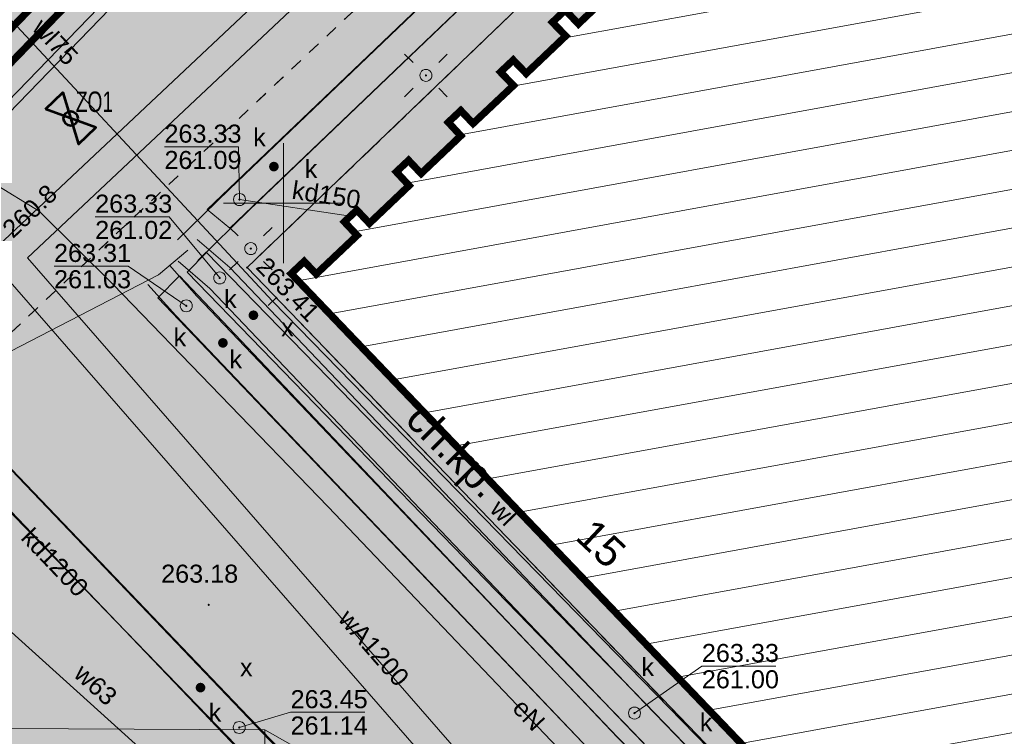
# Model space of a CAD drawing. Header units: metres. Extents: x 7427040 to 7427559, y 5541084 to 5541580.
# Tile 26 of 99: x 7427289 to 7427330, y 5541278 to 5541308. Entities that reach past the tile are written whole.
import ezdxf
from ezdxf.enums import TextEntityAlignment as Align

# ---------------------------------------------------------------- set-up
doc = ezdxf.new("R2010")
doc.units = ezdxf.units.M
doc.header["$MEASUREMENT"] = 0
for name, pattern in [('DASHED2', [0.375, 0.25, -0.125]), ('PRZER1-1', [1, 0.5, -0.5]), ('PRZER2-1', [1.5, 1, -0.5])]:
    doc.linetypes.add(name, pattern=pattern)
doc.layers.get('0').update_dxf_attribs({"color": 4})
doc.layers.get('Defpoints').update_dxf_attribs({"lineweight": 0})
doc.layers.add('_NDRK', color=6, linetype='Continuous', lineweight=0, plot=False)
for name, color, linetype, lineweight in [('_PZT_NAWIERZCHNIE_L', 7, 'Continuous', 13), ('A_budynki istniejące_L', 252, 'Continuous', 70), ('A_ogrodzenie_projektowane', 30, 'DASHED2', 13), ('A_teren podlegający przekształceniu', 1, 'DASHED2', 70), ('A_WYMIAROWANIE', 255, 'Continuous', 0), ('E_gn_typ', 1, 'Continuous', 30), ('GEPADR_O', 7, 'Continuous', 13), ('GESBZO', 7, 'Continuous', 53), ('GESUZY', 96, 'Continuous', 13), ('GSPWPS', 7, 'Continuous', 13), ('GSPWPS_O', 7, 'Continuous', 13), ('GSSKOD', 7, 'Continuous', 13), ('GTGETI_O', 7, 'Continuous', 13), ('GULEPR', 1, 'Continuous', 13), ('GULEPR_O', 1, 'Continuous', 13), ('GULKPR', 36, 'Continuous', 13), ('GULKPR_O', 36, 'Continuous', 13), ('GULWPR', 5, 'Continuous', 13), ('GULWPR_O', 5, 'Continuous', 13), ('GUPELA', 7, 'Continuous', 13), ('GUPIWZ', 7, 'Continuous', 13), ('GUPIWZ_O', 7, 'Continuous', 13), ('GUPKUT', 36, 'Continuous', 13), ('GUPKUT_O', 36, 'Continuous', 13), ('GUPPRZ', 7, 'Continuous', 13), ('GUPPRZ_O', 7, 'Continuous', 13), ('GUPXUT', 7, 'Continuous', 13), ('GUPXUT_O', 7, 'Continuous', 13), ('GUPZCP', 7, 'Continuous', 13), ('GUSEUT', 1, 'Continuous', 13), ('GUSIKP', 7, 'Continuous', 13), ('IS_W_inst_wewn', 150, 'Continuous', 53), ('PZT 1 BOISKO - A_boisko_L', 45, 'Continuous', 13), ('Ramka sekcyjna', 224, 'Continuous', 13)]:
    doc.layers.add(name, color=color, linetype=linetype, lineweight=lineweight)
for name, color, linetype, lineweight, transparency in [('A_budynki istniejące_H', 252, 'Continuous', 0, 0.5), ('A_chodniki_H', 253, 'Continuous', 13, 0.3), ('A_tereny zielone', 73, 'Continuous', 13, 0.7), ('SZRAF_1 BOISKO - !_DROGI_SZRAF_TARTAN', 11, 'Continuous', 0, 0.5)]:
    doc.layers.add(name, color=color, linetype=linetype, lineweight=lineweight, transparency=transparency)
doc.styles.add('Arial', font='arial.ttf')
doc.styles.add('century gothic', font='GOTHIC.TTF')
doc.styles.add('GN_atrybuty', font='simplex.shx', dxfattribs={"width": 0.8})
doc.styles.get("Standard").update_dxf_attribs({"font": 'arial.ttf'})
doc.dimstyles.new('DUO PZT', dxfattribs={"dimtxt": 0.6, "dimasz": 0.4, "dimexe": 0.4, "dimexo": 0.0625, "dimgap": 0, "dimtad": 0, "dimzin": 1, "dimdsep": 46, "dimtxsty": 'century gothic', "dimblk": 'ARCHTICK', "dimcen": 0.09, "dimclrd": 256, "dimclre": 256, "dimclrt": 7, "dimazin": 0, "dimtfac": 1, "dimtmove": 0, "dimatfit": 3, "dimldrblk": 'ARCHTICK', "dimfxl": 0, "dimtolj": 1, "dimtzin": 1, "dimlwd": 13, "dimarcsym": 0})

# ---------------------------------------------------------------- blocks, each defined once
blk = doc.blocks.new('SZRAF_1 BOISKO')
at = {"layer": 'SZRAF_1 BOISKO - !_DROGI_SZRAF_TARTAN', "color": 11, "extrusion": (0, 0, -1)}
blk.add_solid([(-7427200.751, 5541374.594), (-7427248.054, 5541423.446), (-7427279.789, 5541298.079), (-7427327.086, 5541346.936)], dxfattribs=at)
blk = doc.blocks.new('D_GUPIWZ1_1')
at = {"color": 0, "lineweight": -2, "flags": 128}
blk.add_lwpolyline([(0, 0.25), (0.064705, 0.241481), (0.125, 0.216506), (0.176777, 0.176777), (0.216506, 0.125), (0.241481, 0.064705), (0.25, 0), (0.241481, -0.064705), (0.216506, -0.125), (0.176777, -0.176777), (0.125, -0.216506), (0.064705, -0.241481), (0, -0.25), (-0.064705, -0.241481), (-0.125, -0.216506), (-0.176777, -0.176777), (-0.216506, -0.125), (-0.241481, -0.064705), (-0.25, 0), (-0.241481, 0.064705), (-0.216506, 0.125), (-0.176777, 0.176777), (-0.125, 0.216506), (-0.064705, 0.241481), (0, 0.25)], close=True, dxfattribs=at)
blk = doc.blocks.new('D_GUPKUT1')
at = {"lineweight": -2, "extrusion": (0, 0, -1)}
blk.add_hatch(color=0, dxfattribs=at).paths.add_polyline_path([(0, -0.2), (-0.051764, -0.193185), (-0.1, -0.173205), (-0.141421, -0.141421), (-0.173205, -0.1), (-0.193185, -0.051764), (-0.2, 0), (-0.193185, 0.051764), (-0.173205, 0.1), (-0.141421, 0.141421), (-0.1, 0.173205), (-0.051764, 0.193185), (0, 0.2), (0.051764, 0.193185), (0.1, 0.173205), (0.141421, 0.141421), (0.173205, 0.1), (0.193185, 0.051764), (0.2, 0), (0.193185, -0.051764), (0.173205, -0.1), (0.141421, -0.141421), (0.1, -0.173205), (0.051764, -0.193185)])
blk = doc.blocks.new('D_GUPPRZ1')
at = {"lineweight": -2, "extrusion": (0, 0, -1)}
blk.add_hatch(color=0, dxfattribs=at).paths.add_polyline_path([(0, -0.045), (-0.011647, -0.043467), (-0.0225, -0.038971), (-0.03182, -0.03182), (-0.038971, -0.0225), (-0.043467, -0.011647), (-0.045, 0), (-0.043467, 0.011647), (-0.038971, 0.0225), (-0.03182, 0.03182), (-0.0225, 0.038971), (-0.011647, 0.043467), (0, 0.045), (0.011647, 0.043467), (0.0225, 0.038971), (0.03182, 0.03182), (0.038971, 0.0225), (0.043467, 0.011647), (0.045, 0), (0.043467, -0.011647), (0.038971, -0.0225), (0.03182, -0.03182), (0.0225, -0.038971), (0.011647, -0.043467)])
blk = doc.blocks.new('D_GSPWPS1')
at = {"lineweight": -2, "extrusion": (0, 0, -1)}
blk.add_hatch(color=0, dxfattribs=at).paths.add_polyline_path([(0, -0.045), (-0.011647, -0.043467), (-0.0225, -0.038971), (-0.03182, -0.03182), (-0.038971, -0.0225), (-0.043467, -0.011647), (-0.045, 0), (-0.043467, 0.011647), (-0.038971, 0.0225), (-0.03182, 0.03182), (-0.0225, 0.038971), (-0.011647, 0.043467), (0, 0.045), (0.011647, 0.043467), (0.0225, 0.038971), (0.03182, 0.03182), (0.038971, 0.0225), (0.043467, 0.011647), (0.045, 0), (0.043467, -0.011647), (0.038971, -0.0225), (0.03182, -0.03182), (0.0225, -0.038971), (0.011647, -0.043467)])
blk = doc.blocks.new('D_GUPXUT1')
at = {"lineweight": -2, "extrusion": (0, 0, -1)}
blk.add_hatch(color=0, dxfattribs=at).paths.add_polyline_path([(0, -0.2), (-0.051764, -0.193185), (-0.1, -0.173205), (-0.141421, -0.141421), (-0.173205, -0.1), (-0.193185, -0.051764), (-0.2, 0), (-0.193185, 0.051764), (-0.173205, 0.1), (-0.141421, 0.141421), (-0.1, 0.173205), (-0.051764, 0.193185), (0, 0.2), (0.051764, 0.193185), (0.1, 0.173205), (0.141421, 0.141421), (0.173205, 0.1), (0.193185, 0.051764), (0.2, 0), (0.193185, -0.051764), (0.173205, -0.1), (0.141421, -0.141421), (0.1, -0.173205), (0.051764, -0.193185)])
blk = doc.blocks.new('D_GUPZCP1')
at = {"color": 0, "lineweight": -2, "flags": 128}
blk.add_lwpolyline([(0, 0.25), (0, -0.25)], dxfattribs=at)
blk = doc.blocks.new('D_GUPELA2')
at = {"lineweight": -2}
blk.add_hatch(color=0, dxfattribs=at).paths.add_polyline_path([(0.002013, -0.044955), (-0.00982, -0.043916), (-0.020466, -0.040077), (-0.029541, -0.033946), (-0.036867, -0.025804), (-0.04187, -0.01649), (-0.04461, -0.005909), (-0.044532, 0.006476), (-0.041285, 0.017903), (-0.034764, 0.028574), (-0.024479, 0.03776), (-0.013449, 0.042943), (-0.001087, 0.044987), (0.011881, 0.043403), (0.021281, 0.03965), (0.030065, 0.033482), (0.038133, 0.023893), (0.043117, 0.012881), (0.044986, 0.001113), (0.044323, -0.007777), (0.040557, -0.019497), (0.033417, -0.030138), (0.024849, -0.037517), (0.013788, -0.042836)])
at = {"color": 0, "lineweight": -2, "flags": 128}
for points in [[(-0.883883, 0.883883), (-0.53033, 0.53033)], [(0.883883, 0.883883), (0.53033, 0.53033)], [(-0.883883, -0.883883), (-0.53033, -0.53033)], [(0.883883, -0.883883), (0.53033, -0.53033)]]:
    blk.add_lwpolyline(points, dxfattribs=at)
blk = doc.blocks.new('D_GUPELA1')
at = {"color": 0, "lineweight": -2, "flags": 128}
blk.add_lwpolyline([(0, 0.25), (0.064705, 0.241481), (0.125, 0.216506), (0.176777, 0.176777), (0.216506, 0.125), (0.241481, 0.064705), (0.25, 0), (0.241481, -0.064705), (0.216506, -0.125), (0.176777, -0.176777), (0.125, -0.216506), (0.064705, -0.241481), (0, -0.25), (-0.064705, -0.241481), (-0.125, -0.216506), (-0.176777, -0.176777), (-0.216506, -0.125), (-0.241481, -0.064705), (-0.25, 0), (-0.241481, 0.064705), (-0.216506, 0.125), (-0.176777, 0.176777), (-0.125, 0.216506), (-0.064705, 0.241481), (0, 0.25)], close=True, dxfattribs=at)
blk = doc.blocks.new('*U59')
at = {"layer": 'GESBZO', "color": 252, "linetype": 'Continuous', "lineweight": 30, "flags": 128}
blk.add_lwpolyline([(51.17, -87.633), (25.62, -60.943), (26.16, -60.433), (26.66, -60.963), (28.36, -59.353), (27.83, -58.793), (28.35, -58.303), (28.87, -58.853), (30.52, -57.283), (29.99, -56.713), (30.5, -56.233), (31.02, -56.783), (32.67, -55.213), (32.15, -54.653), (32.67, -54.163), (33.18, -54.703), (34.86, -53.123), (34.32, -52.563), (34.85, -52.063), (35.39, -52.623), (37.03, -51.063), (36.48, -50.493), (37.01, -49.983), (37.56, -50.563), (39.19, -49.013)], dxfattribs=at)
blk = doc.blocks.new('SIT-G1 BOISKO')
at = {"layer": 'GESUZY', "color": 96, "linetype": 'PRZER1-1', "lineweight": 13}
for points in [[(7427172.66, 5541368.39), (7427206.1, 5541403.07), (7427222.77, 5541419.91), (7427244.15, 5541442.18), (7427252.46, 5541450.31), (7427254.41, 5541453.57), (7427259.22, 5541448.94), (7427268.91, 5541439.64), (7427284.23, 5541424.73), (7427296.48, 5541413.08), (7427315.34, 5541394.75), (7427334.14, 5541376.5), (7427348.33, 5541362.8), (7427354.64, 5541356.58), (7427273.39, 5541280.26), (7427247.55, 5541303.23), (7427241.97, 5541307.49), (7427230.33, 5541315.24), (7427210.43, 5541329.61), (7427196.99, 5541343.41), (7427172.66, 5541368.39)], [(7427324.78, 5541228.21), (7427320.15, 5541236.27), (7427305.53, 5541250.41), (7427281.57, 5541272.99), (7427273.39, 5541280.26), (7427354.64, 5541356.58), (7427358.58, 5541352.7), (7427361.29, 5541350.08), (7427363.62, 5541347.81), (7427366.52, 5541345.04), (7427374.21, 5541337.71), (7427378.19, 5541333.92), (7427396.7, 5541315.71), (7427402.05, 5541310.46), (7427383.24, 5541290.03), (7427367.48, 5541272.62), (7427365.33, 5541270.24), (7427360.53, 5541265.49), (7427345.01, 5541249.37), (7427332.02, 5541235.75), (7427327.9, 5541231.44), (7427324.78, 5541228.21)]]:
    blk.add_lwpolyline(points, close=True, dxfattribs=at)
at = {"layer": 'GSSKOD', "color": 252, "linetype": 'PRZER2-1', "lineweight": 13}
for points in [[(7427342.95, 5541340.01), (7427298.49, 5541297.32), (7427325.08, 5541269.7), (7427323.12, 5541267.86), (7427330.09, 5541260.41), (7427328.58, 5541258.61), (7427330.31, 5541256.89), (7427333.96, 5541260.42), (7427335.79, 5541258.5), (7427346.09, 5541268.4), (7427360.7, 5541282.27), (7427380.5, 5541301.13)], [(7427325.87, 5541270.38), (7427300.32, 5541297.07), (7427300.86, 5541297.58), (7427301.36, 5541297.05), (7427303.06, 5541298.66), (7427302.53, 5541299.22), (7427303.05, 5541299.71), (7427303.57, 5541299.16), (7427305.22, 5541300.73), (7427304.69, 5541301.3), (7427305.2, 5541301.78), (7427305.72, 5541301.23), (7427307.37, 5541302.8), (7427306.85, 5541303.36), (7427307.37, 5541303.85), (7427307.88, 5541303.31), (7427309.56, 5541304.89), (7427309.02, 5541305.45), (7427309.55, 5541305.95), (7427310.09, 5541305.39), (7427311.73, 5541306.95), (7427311.18, 5541307.52), (7427311.71, 5541308.03), (7427312.26, 5541307.45), (7427313.89, 5541309)]]:
    blk.add_lwpolyline(points, dxfattribs=at)
at = {"layer": 'GULEPR', "color": 1, "linetype": 'Continuous', "lineweight": 13, "flags": 128}
for points in [[(7427336.43, 5541252.42), (7427335, 5541251.4), (7427334.78, 5541251.47), (7427326.13, 5541260.62), (7427321.76, 5541266.32), (7427318.43, 5541269.98), (7427301.85, 5541287.37), (7427292.91, 5541296.63), (7427289.84, 5541299.66), (7427287.93, 5541300.83), (7427285.96, 5541300.97), (7427277.68, 5541297.5), (7427277.18, 5541297.62), (7427274.8, 5541299.9), (7427274, 5541300.05), (7427273.38, 5541299.75)], [(7427336.43, 5541252.42), (7427333.84, 5541249.86), (7427324.95, 5541260.24), (7427320.46, 5541265.43), (7427319.36, 5541266.71), (7427299.22, 5541278.1)]]:
    blk.add_lwpolyline(points, dxfattribs=at)
at = {"layer": 'GULKPR', "color": 36, "linetype": 'Continuous', "lineweight": 13, "flags": 128}
for points in [[(7427295.6, 5541298.468), (7427297.752, 5541300.581), (7427318.435, 5541320.373), (7427339.347, 5541340.455), (7427340.74, 5541341.646)], [(7427296.44, 5541297.612), (7427298.588, 5541299.719), (7427319.265, 5541319.507), (7427340.153, 5541339.565), (7427341.52, 5541340.734)], [(7427298.17, 5541300.15), (7427302.79, 5541299.46)], [(7427334.506, 5541259.309), (7427334.14, 5541259.617), (7427332.202, 5541261.456), (7427315.023, 5541279.216), (7427297.764, 5541297.325), (7427296.412, 5541298.494)], [(7427284.95, 5541291.93), (7427294.81, 5541297.02), (7427296.02, 5541298.04)], [(7427295.258, 5541297.419), (7427296.401, 5541296.137), (7427313.882, 5541277.797), (7427331.573, 5541259.725), (7427333.586, 5541257.37)], [(7427333.734, 5541258.391), (7427333.34, 5541258.723), (7427331.358, 5541260.604), (7427314.157, 5541278.384), (7427296.936, 5541296.455), (7427295.628, 5541297.586)], [(7427294.362, 5541296.621), (7427295.519, 5541295.323), (7427313.018, 5541276.963), (7427330.687, 5541258.915), (7427332.674, 5541256.59)], [(7427311.374, 5541265.165), (7427285.384, 5541292.345)], [(7427310.506, 5541264.335), (7427284.516, 5541291.515)]]:
    blk.add_lwpolyline(points, dxfattribs=at)
at = {"layer": 'GULWPR', "color": 5, "linetype": 'Continuous', "lineweight": 13, "flags": 128}
for points in [[(7427355.541, 5541205.724), (7427350.27, 5541214.134), (7427342.771, 5541226.342), (7427324.674, 5541254.927), (7427317.263, 5541263.871), (7427287.688, 5541297.811), (7427306.199, 5541315.228), (7427323.568, 5541331.476), (7427342.714, 5541349.773), (7427348.614, 5541356.015), (7427365.267, 5541367.862), (7427380.522, 5541378.251)], [(7427356.388, 5541206.632), (7427351.29, 5541214.766), (7427343.789, 5541226.978), (7427325.646, 5541255.633), (7427318.177, 5541264.649), (7427289.352, 5541297.729), (7427307.021, 5541314.352), (7427324.392, 5541330.604), (7427343.566, 5541348.927), (7427349.406, 5541355.105), (7427365.953, 5541366.878), (7427381.45, 5541377.432)], [(7427299.54, 5541295.92), (7427285.8, 5541310.71)], [(7427260.4, 5541290.45), (7427261.17, 5541291.14), (7427267.63, 5541297.02), (7427269.62, 5541299.61), (7427282.97, 5541287.32), (7427299.83, 5541272.1), (7427313.58, 5541259.63), (7427342.31, 5541262.06), (7427360.24, 5541280.37), (7427372.08, 5541292.29)], [(7427334.12, 5541258.85), (7427334.49, 5541258.54), (7427335.25, 5541259.31), (7427299.54, 5541295.92)]]:
    blk.add_lwpolyline(points, dxfattribs=at)
at = {"layer": 'GUPPRZ_O', "color": 36, "linetype": 'Continuous', "lineweight": 13, "flags": 128}
for points in [[(7427298.17, 5541300.15), (7427298.13, 5541302.342), (7427295.05, 5541302.342)], [(7427297.35, 5541296.89), (7427295.25, 5541299.432), (7427292.17, 5541299.432)], [(7427295.96, 5541295.73), (7427293.54, 5541297.382), (7427290.46, 5541297.382)], [(7427314.59, 5541278.8), (7427317.39, 5541280.752), (7427320.47, 5541280.752)], [(7427298.16, 5541278.2), (7427300.295, 5541278.832), (7427303.375, 5541278.832)]]:
    blk.add_lwpolyline(points, dxfattribs=at)
at = {"layer": 'GUSEUT', "color": 1, "linetype": 'Continuous', "lineweight": 13, "flags": 128}
blk.add_lwpolyline([(7427299.22, 5541278.1), (7427299.25, 5541275.61), (7427285.61, 5541275.68), (7427285.62, 5541278.17), (7427299.22, 5541278.1)], close=True, dxfattribs=at)
at = {"layer": 'GUSIKP', "color": 36, "linetype": 'Continuous', "lineweight": 13, "flags": 128}
for points in [[(7427296.82, 5541299.74), (7427318.43, 5541320.37), (7427340.07, 5541341.28), (7427340.96, 5541340.27), (7427319.26, 5541319.51), (7427297.77, 5541298.96), (7427296.82, 5541299.74)], [(7427295.99, 5541297.13), (7427296.8, 5541297.95), (7427315.02, 5541279.22), (7427332.2, 5541261.46), (7427333.54, 5541260.06), (7427332.62, 5541259.16), (7427314.16, 5541278.39), (7427295.99, 5541297.13)], [(7427294.78, 5541296.06), (7427313.02, 5541276.96), (7427331.66, 5541257.78), (7427332.11, 5541258.22), (7427332.57, 5541258.68), (7427313.89, 5541277.79), (7427295.68, 5541296.98), (7427294.78, 5541296.06)], [(7427311.35, 5541263.46), (7427312.38, 5541264.43), (7427298.55, 5541278.64), (7427284.68, 5541293.13), (7427283.76, 5541292.18), (7427297.68, 5541277.81), (7427311.35, 5541263.46)]]:
    blk.add_lwpolyline(points, close=True, dxfattribs=at)
at = {"layer": 'Ramka sekcyjna', "color": 252, "linetype": 'Continuous', "lineweight": 13, "flags": 128}
for points in [[(7427300, 5541297.5), (7427300, 5541302.5)], [(7427302.5, 5541300), (7427297.5, 5541300)]]:
    blk.add_lwpolyline(points, dxfattribs=at)
at = {"layer": 'GESBZO', "color": 252, "linetype": 'Continuous', "lineweight": 30}
blk.add_blockref('*U59', (7427274.7, 5541358.013), dxfattribs=at)
at = {"layer": 'GSPWPS', "color": 7, "linetype": 'Continuous', "lineweight": 13}
for p in [(7427298.49, 5541297.32), (7427296.89, 5541283.3)]:
    blk.add_blockref('D_GSPWPS1', p, dxfattribs=at)
at = {"layer": 'GUPELA', "color": 7, "linetype": 'Continuous', "lineweight": 13}
for name, p in [('D_GUPELA2', (7427305.92, 5541305.31)), ('D_GUPELA1', (7427305.92, 5541305.31)), ('D_GUPELA2', (7427298.64, 5541298.11)), ('D_GUPELA1', (7427298.64, 5541298.11))]:
    blk.add_blockref(name, p, dxfattribs=at)
at = {"layer": 'GUPIWZ', "color": 7, "linetype": 'Continuous', "lineweight": 13}
for p in [(7427298.17, 5541300.15), (7427297.35, 5541296.89), (7427295.96, 5541295.73), (7427314.59, 5541278.8), (7427298.16, 5541278.2)]:
    blk.add_blockref('D_GUPIWZ1_1', p, dxfattribs=at)
at = {"layer": 'GUPKUT', "color": 36, "linetype": 'Continuous', "lineweight": 13}
for p in [(7427299.6, 5541301.52), (7427297.48, 5541294.19)]:
    blk.add_blockref('D_GUPKUT1', p, dxfattribs=at)
at = {"layer": 'GUPPRZ', "color": 36, "linetype": 'Continuous', "lineweight": 13}
for p in [(7427298.17, 5541300.15), (7427297.35, 5541296.89), (7427295.96, 5541295.73), (7427314.59, 5541278.8), (7427298.16, 5541278.2)]:
    blk.add_blockref('D_GUPPRZ1', p, dxfattribs=at)
at = {"layer": 'GUPXUT', "color": 7, "linetype": 'Continuous', "lineweight": 13}
for p in [(7427298.75, 5541295.34), (7427296.55, 5541279.86)]:
    blk.add_blockref('D_GUPXUT1', p, dxfattribs=at)
at = {"layer": 'GUPZCP', "color": 7, "linetype": 'Continuous', "lineweight": 13, "rotation": 314.286800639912}
blk.add_blockref('D_GUPZCP1', (7427299.54, 5541295.92), dxfattribs=at)
at = {"layer": 'GEPADR_O', "color": 252, "linetype": 'Continuous', "lineweight": 13, "style": 'Arial'}
blk.add_text('15', height=1.25, rotation=316.7355, dxfattribs=at).set_placement((7427312.78, 5541285.4), align=Align.CENTER)
at = {"layer": 'GSPWPS_O', "color": 252, "linetype": 'Continuous', "lineweight": 13, "style": 'Arial'}
blk.add_text('263.41', height=0.75, rotation=313.9115, dxfattribs=at).set_placement((7427298.807, 5541297.31))
blk.add_text('263.18', height=0.75, dxfattribs=at).set_placement((7427294.913, 5541284.221))
at = {"layer": 'GTGETI_O', "color": 252, "linetype": 'Continuous', "lineweight": 13, "style": 'Arial'}
blk.add_text('ch.kp.', height=1.2501, rotation=314.9998, dxfattribs=at).set_placement((7427305, 5541290.93))
at = {"layer": 'GULEPR_O', "color": 1, "linetype": 'Continuous', "lineweight": 13, "style": 'Arial'}
blk.add_text('eN', height=0.75, rotation=313.6341, dxfattribs=at).set_placement((7427309.928, 5541278.472), align=Align.CENTER)
at = {"layer": 'GULKPR_O', "color": 36, "linetype": 'Continuous', "lineweight": 13, "style": 'Arial'}
for s, rotation, p in [('kd150', 351.5054, (7427300.314, 5541300.189)), ('kd1200', 313.7177, (7427289.04, 5541286.05))]:
    blk.add_text(s, height=0.75, rotation=rotation, dxfattribs=at).set_placement(p)
at = {"layer": 'GULWPR_O', "color": 5, "linetype": 'Continuous', "lineweight": 13, "style": 'Arial'}
for s, rotation, p in [('wl75', 312.8921, (7427289.51, 5541307.24)), ('wl', 314.2868, (7427308.53, 5541287.22)), ('wA1200', 311.1119, (7427302.23, 5541282.69)), ('w63', 317.7063, (7427291.23, 5541280.35))]:
    blk.add_text(s, height=0.75, rotation=rotation, dxfattribs=at).set_placement(p)
at = {"layer": 'GUPIWZ_O', "color": 252, "linetype": 'Continuous', "lineweight": 13, "style": 'Arial'}
for p in [(7427298.74, 5541302.36), (7427297.53, 5541295.64), (7427295.43, 5541294.05), (7427314.88, 5541280.34)]:
    blk.add_text('k', height=0.75, dxfattribs=at).set_placement(p)
blk.add_text('k', height=0.75, dxfattribs=at).set_placement((7427297.41, 5541278.45), align=Align.RIGHT)
at = {"layer": 'GUPKUT_O', "color": 36, "linetype": 'Continuous', "lineweight": 13, "style": 'Arial'}
for p in [(7427300.88, 5541301.05), (7427297.753, 5541293.138), (7427317.31, 5541278.04)]:
    blk.add_text('k', height=0.75, dxfattribs=at).set_placement(p)
at = {"layer": 'GUPPRZ_O', "color": 36, "linetype": 'Continuous', "lineweight": 13, "style": 'Arial'}
for s, p in [('263.33', (7427295.05, 5541302.515)), ('261.09', (7427295.05, 5541301.42)), ('263.33', (7427292.17, 5541299.605)), ('261.02', (7427292.17, 5541298.51)), ('263.31', (7427290.46, 5541297.555)), ('261.03', (7427290.46, 5541296.46)), ('263.33', (7427317.39, 5541280.925)), ('261.00', (7427317.39, 5541279.83)), ('263.45', (7427300.295, 5541279.004)), ('261.14', (7427300.295, 5541277.909))]:
    blk.add_text(s, height=0.75, dxfattribs=at).set_placement(p)
at = {"layer": 'GUPPRZ_O', "color": 5, "linetype": 'Continuous', "lineweight": 13, "style": 'Arial'}
blk.add_text('260.8', height=0.75, rotation=43.3196, dxfattribs=at).set_placement((7427288.75, 5541298.5))
at = {"layer": 'GUPXUT_O', "color": 252, "linetype": 'Continuous', "lineweight": 13, "style": 'Arial'}
for p in [(7427300.425, 5541294.463), (7427298.715, 5541280.326)]:
    blk.add_text('x', height=0.75, dxfattribs=at).set_placement(p, align=Align.RIGHT)
blk = doc.blocks.new('_ArchTick')
at = {"color": 0, "linetype": 'ByBlock', "flags": 128}
blk.add_lwpolyline([(-0.5, -0.5), (0.5, 0.5)], dxfattribs=at)
blk = doc.blocks.new('*D88')
at = {"layer": 'A_WYMIAROWANIE'}
for p, q in [((7427332.648, 5541349.84), (7427333.223, 5541349.284)), ((7427278.906, 5541294.327), (7427279.481, 5541293.77))]:
    blk.add_line(p, q, dxfattribs=at)
at = {"layer": 'A_WYMIAROWANIE', "lineweight": 13}
blk.add_line((7427332.936, 5541349.562), (7427279.194, 5541294.049), dxfattribs=at)
at = {"layer": 'Defpoints'}
for p in [(7427331.935, 5541350.531), (7427305.72, 5541322.139), (7427278.193, 5541295.018), (7427279.194, 5541294.049)]:
    blk.add_point(p, dxfattribs=at)
at = {"layer": 'A_WYMIAROWANIE', "lineweight": 13, "xscale": 0.4, "yscale": 0.4, "zscale": 0.4}
for p, rotation in [((7427332.936, 5541349.562), 45.92872998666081), ((7427279.194, 5541294.049), 225.9287299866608)]:
    blk.add_blockref('_ArchTick', p, dxfattribs=dict(at, rotation=rotation))
at = {"layer": 'A_WYMIAROWANIE', "color": 7, "linetype": 'Continuous', "style": 'century gothic'}
blk.add_text('77.27', height=0.6, rotation=45.9287, dxfattribs=at).set_placement((7427304.992, 5541321.409), align=Align.MIDDLE_LEFT)
blk = doc.blocks.new('zbiornik 2024.12.09 v2')
at = {"layer": 'IS_W_inst_wewn', "flags": 128}
blk.add_lwpolyline([(60.868, -5.222), (60.912, -4.223), (62.866, -5.311), (62.91, -4.312), (60.868, -5.222)], close=True, dxfattribs=at)
at = {"layer": 'IS_W_inst_wewn'}
blk.add_circle((61.896, -4.771), 0.3, dxfattribs=at)
at = {"layer": 'IS_W_inst_wewn', "insert": (61.871, -4.434), "char_height": 0.8484, "attachment_point": 7, "rotation": 44.0709, "line_spacing_factor": 0.6}
blk.add_mtext('\\Ftxt;\\H1x;\\W0.7;ZO1', dxfattribs=at)
blk = doc.blocks.new('PZT 1 BOISKO')
at = {"layer": 'A_budynki istniejące_H'}
h = blk.add_hatch(dxfattribs=at)
h.set_pattern_fill('ANSI31', color=256, pattern_type=2)
h.set_pattern_definition([(10.3329, (7427118.8115, 5541381.4284), (-0.284745, 1.561754), [])])
h.paths.add_polyline_path([(7427348.02, 5541342.7), (7427348.55, 5541342.14), (7427346.91, 5541340.59), (7427346.38, 5541341.14), (7427345.85, 5541340.64), (7427346.38, 5541340.08), (7427344.73, 5541338.52), (7427344.21, 5541339.06), (7427343.69, 5541338.56), (7427344.22, 5541338), (7427342.56, 5541336.43), (7427342.05, 5541336.97), (7427341.54, 5541336.49), (7427342.06, 5541335.94), (7427340.39, 5541334.36), (7427339.88, 5541334.9), (7427339.36, 5541334.4), (7427339.88, 5541333.85), (7427338.25, 5541332.29), (7427337.73, 5541332.84), (7427337.2, 5541332.35), (7427337.73, 5541331.79), (7427336.07, 5541330.21), (7427335.55, 5541330.76), (7427335.02, 5541330.26), (7427335.55, 5541329.71), (7427333.92, 5541328.17), (7427333.4, 5541328.71), (7427332.86, 5541328.2), (7427333.39, 5541327.65), (7427331.75, 5541326.1), (7427331.23, 5541326.64), (7427330.7, 5541326.14), (7427331.23, 5541325.59), (7427329.59, 5541324.03), (7427329.06, 5541324.58), (7427328.54, 5541324.08), (7427329.07, 5541323.51), (7427327.43, 5541321.95), (7427326.9, 5541322.51), (7427326.37, 5541322), (7427326.9, 5541321.44), (7427325.25, 5541319.87), (7427324.73, 5541320.42), (7427324.21, 5541319.92), (7427324.73, 5541319.37), (7427323.08, 5541317.81), (7427322.56, 5541318.36), (7427322.02, 5541317.85), (7427322.56, 5541317.29), (7427320.92, 5541315.74), (7427320.4, 5541316.29), (7427319.88, 5541315.8), (7427320.41, 5541315.24), (7427318.75, 5541313.66), (7427318.22, 5541314.22), (7427317.7, 5541313.72), (7427318.22, 5541313.16), (7427316.58, 5541311.6), (7427316.06, 5541312.15), (7427315.53, 5541311.64), (7427316.06, 5541311.08), (7427314.41, 5541309.51), (7427313.89, 5541310.06), (7427313.36, 5541309.56), (7427313.89, 5541309), (7427312.26, 5541307.45), (7427311.71, 5541308.03), (7427311.18, 5541307.52), (7427311.73, 5541306.95), (7427310.09, 5541305.39), (7427309.55, 5541305.95), (7427309.02, 5541305.45), (7427309.56, 5541304.89), (7427307.88, 5541303.31), (7427307.37, 5541303.85), (7427306.85, 5541303.36), (7427307.37, 5541302.8), (7427305.72, 5541301.23), (7427305.2, 5541301.78), (7427304.69, 5541301.3), (7427305.22, 5541300.73), (7427303.57, 5541299.16), (7427303.049, 5541299.711), (7427302.531, 5541299.221), (7427303.061, 5541298.659), (7427301.361, 5541297.051), (7427300.86, 5541297.58), (7427300.32, 5541297.07), (7427325.87, 5541270.38), (7427326.42, 5541270.89), (7427325.88, 5541271.45), (7427327.53, 5541273.01), (7427328.05, 5541272.46), (7427328.58, 5541272.97), (7427328.06, 5541273.52), (7427329.71, 5541275.09), (7427330.229, 5541274.539), (7427330.76, 5541275.04), (7427330.23, 5541275.6), (7427331.87, 5541277.15), (7427339.16, 5541269.65), (7427337.19, 5541267.77), (7427337.53, 5541267.44), (7427376.93, 5541304.94), (7427371.954, 5541310.144), (7427369.27, 5541312.95), (7427370.92, 5541314.51), (7427371.41, 5541313.98), (7427371.94, 5541314.48), (7427371.44, 5541315.01), (7427373.09, 5541316.57), (7427373.58, 5541316.05), (7427374.12, 5541316.56), (7427348.56, 5541343.21)])
at = {"layer": 'A_chodniki_H'}
h = blk.add_hatch(dxfattribs=at)
h.set_pattern_fill('GENERAL_HEXAGON', color=256, pattern_type=2)
h.set_pattern_definition([(258.63756, (7427116.40293, 5541359.69487), (0.31839488, -0.0639825), [0.1875, -0.375]), (18.63756, (7427116.40293, 5541359.69487), (-0.10378698, 0.3077293), [0.1875, -0.375]), (318.63756, (7427116.366, 5541359.51105), (0.2146079, 0.2437468), [0.1875, -0.375])])
h.paths.add_polyline_path([(7427312.886, 5541243.296), (7427318.546, 5541237.821), (7427318.49, 5541238.43), (7427319.15, 5541240.43), (7427320.48, 5541241.81), (7427326.5, 5541247.52), (7427335.07, 5541252.64), (7427336.85, 5541254), (7427338.44, 5541255.52), (7427341.9, 5541251.93), (7427352.26, 5541261.86), (7427350.51, 5541263.66), (7427364.25, 5541276.73), (7427384.85, 5541296.39), (7427386.58, 5541294.57), (7427400.33, 5541309.31), (7427386.39, 5541323.91), (7427384.86, 5541322.51), (7427383.48, 5541321.65), (7427381.81, 5541321.37), (7427380.25, 5541322.03), (7427379.36, 5541322.8), (7427365.08, 5541337.79), (7427363.83, 5541336.54), (7427352.19, 5541348.62), (7427344.66, 5541341.63), (7427333.96, 5541352.05), (7427333.2, 5541352.27), (7427330.14, 5541355.32), (7427329.45, 5541354.65), (7427313.14, 5541370.37), (7427299.43, 5541383.63), (7427279.18, 5541403.15), (7427279.16, 5541407.3), (7427277.41, 5541408.96), (7427269.89, 5541416.27), (7427269.12, 5541416.97), (7427261.75, 5541424.2), (7427262.8, 5541425.24), (7427270.14, 5541432.76), (7427260.46, 5541442.38), (7427263.413, 5541444.916), (7427262.182, 5541446.098), (7427261.31, 5541446.04), (7427254.6, 5541451.9), (7427253.84, 5541451.05), (7427260.89, 5541444.87), (7427250.46, 5541432.98), (7427243.069, 5541439.459), (7427239.97, 5541435.86), (7427241.49, 5541434.47), (7427237.09, 5541433.1), (7427215.39, 5541410.29), (7427203.65, 5541398.59), (7427179.98, 5541375.21), (7427179.64, 5541375.47), (7427174.622, 5541370.425), (7427172.66, 5541368.39), (7427177.975, 5541362.933), (7427178.93, 5541363.93), (7427180.22, 5541365.25), (7427182.35, 5541363.35), (7427184.913, 5541361.02), (7427189.686, 5541356.68), (7427192.59, 5541354.04), (7427194.13, 5541352.7), (7427200.71, 5541346.78), (7427205.99, 5541352.83), (7427189.68, 5541367.45), (7427190.38, 5541368.24), (7427189.77, 5541369.07), (7427188.92, 5541368.13), (7427184.92, 5541371.82), (7427184.71, 5541375.16), (7427186.78, 5541377.78), (7427205.72, 5541396.49), (7427217.81, 5541408.93), (7427235.67, 5541427.08), (7427241.49, 5541428.41), (7427249.5, 5541429.45), (7427248.26, 5541428.16), (7427251.32, 5541425.57), (7427252.19, 5541426.68), (7427250.75, 5541427.87), (7427251.26, 5541428.48), (7427255.82, 5541428.46), (7427262.97, 5541421.54), (7427277.72, 5541407.27), (7427277.779, 5541403.101), (7427298.73, 5541382.85), (7427312.44, 5541369.59), (7427328.68, 5541353.98), (7427342.95, 5541340.01), (7427298.49, 5541297.32), (7427325.08, 5541269.7), (7427323.12, 5541267.86), (7427330.09, 5541260.41), (7427328.58, 5541258.61), (7427322.112, 5541252.376), (7427321.745, 5541252.036), (7427321.378, 5541251.695), (7427321.012, 5541251.355), (7427317.72, 5541248.3), (7427319.57, 5541246.44), (7427330.31, 5541256.89), (7427333.96, 5541260.42), (7427335.79, 5541258.5), (7427333.98, 5541256.76), (7427324.47, 5541250.91), (7427323.95, 5541250.54), (7427319.57, 5541246.44), (7427319.57, 5541246.44), (7427317.84, 5541244.85), (7427316.18, 5541243.72), (7427314.75, 5541243.25)])
h.paths.add_polyline_path([(7427348.56, 5541343.21), (7427374.12, 5541316.56), (7427373.58, 5541316.05), (7427373.09, 5541316.57), (7427371.44, 5541315.01), (7427371.94, 5541314.48), (7427371.41, 5541313.98), (7427370.92, 5541314.51), (7427369.27, 5541312.95), (7427371.954, 5541310.144), (7427376.93, 5541304.94), (7427337.53, 5541267.44), (7427337.19, 5541267.77), (7427339.16, 5541269.65), (7427331.87, 5541277.15), (7427330.23, 5541275.6), (7427330.76, 5541275.04), (7427330.229, 5541274.539), (7427329.71, 5541275.09), (7427328.06, 5541273.52), (7427328.58, 5541272.97), (7427328.05, 5541272.46), (7427327.53, 5541273.01), (7427325.88, 5541271.45), (7427326.42, 5541270.89), (7427325.87, 5541270.38), (7427300.32, 5541297.07), (7427300.86, 5541297.58), (7427301.361, 5541297.051), (7427303.061, 5541298.659), (7427302.531, 5541299.221), (7427303.049, 5541299.711), (7427303.57, 5541299.16), (7427305.22, 5541300.73), (7427304.69, 5541301.3), (7427305.2, 5541301.78), (7427305.72, 5541301.23), (7427307.37, 5541302.8), (7427306.85, 5541303.36), (7427307.37, 5541303.85), (7427307.88, 5541303.31), (7427309.56, 5541304.89), (7427309.02, 5541305.45), (7427309.55, 5541305.95), (7427310.09, 5541305.39), (7427311.73, 5541306.95), (7427311.18, 5541307.52), (7427311.71, 5541308.03), (7427312.26, 5541307.45), (7427313.89, 5541309), (7427313.36, 5541309.56), (7427313.89, 5541310.06), (7427314.41, 5541309.51), (7427316.06, 5541311.08), (7427315.53, 5541311.64), (7427316.06, 5541312.15), (7427316.58, 5541311.6), (7427318.22, 5541313.16), (7427317.7, 5541313.72), (7427318.22, 5541314.22), (7427318.75, 5541313.66), (7427320.41, 5541315.24), (7427319.88, 5541315.8), (7427320.4, 5541316.29), (7427320.92, 5541315.74), (7427322.56, 5541317.29), (7427322.02, 5541317.85), (7427322.56, 5541318.36), (7427323.08, 5541317.81), (7427324.73, 5541319.37), (7427324.21, 5541319.92), (7427324.73, 5541320.42), (7427325.25, 5541319.87), (7427326.9, 5541321.44), (7427326.37, 5541322), (7427326.9, 5541322.51), (7427327.43, 5541321.95), (7427329.07, 5541323.51), (7427328.54, 5541324.08), (7427329.06, 5541324.58), (7427329.59, 5541324.03), (7427331.23, 5541325.59), (7427330.7, 5541326.14), (7427331.23, 5541326.64), (7427331.75, 5541326.1), (7427333.39, 5541327.65), (7427332.86, 5541328.2), (7427333.4, 5541328.71), (7427333.92, 5541328.17), (7427335.55, 5541329.71), (7427335.02, 5541330.26), (7427335.55, 5541330.76), (7427336.07, 5541330.21), (7427337.73, 5541331.79), (7427337.2, 5541332.35), (7427337.73, 5541332.84), (7427338.25, 5541332.29), (7427339.88, 5541333.85), (7427339.36, 5541334.4), (7427339.88, 5541334.9), (7427340.39, 5541334.36), (7427342.06, 5541335.94), (7427341.54, 5541336.49), (7427342.05, 5541336.97), (7427342.56, 5541336.43), (7427344.22, 5541338), (7427343.69, 5541338.56), (7427344.21, 5541339.06), (7427344.73, 5541338.52), (7427346.38, 5541340.08), (7427345.85, 5541340.64), (7427346.38, 5541341.14), (7427346.91, 5541340.59), (7427348.55, 5541342.14), (7427348.02, 5541342.7)], flags=16)
h.paths.add_polyline_path([(7427351.57, 5541345.94), (7427362.15, 5541334.94), (7427360.65, 5541333.528), (7427359.66, 5541332.72), (7427349.201, 5541343.629)], flags=16)
h.paths.add_polyline_path([(7427367.98, 5541328.49), (7427369.23, 5541327.62), (7427376.47, 5541320.1), (7427377.44, 5541318.27), (7427377.4, 5541316.06), (7427376.82, 5541314.84), (7427376.01, 5541315.63), (7427373.453, 5541318.311), (7427370.115, 5541321.81), (7427364.079, 5541328.138), (7427365.353, 5541328.772)], flags=16)
at = {"layer": 'A_tereny zielone'}
h = blk.add_hatch(color=256, dxfattribs=at)
h.paths.add_polyline_path([(7427200.71, 5541346.78), (7427200.71, 5541346.78), (7427200.736, 5541346.809)], flags=0)
h.paths.add_polyline_path([(7427314.75, 5541243.25), (7427312.886, 5541243.296), (7427305.53, 5541250.41), (7427281.57, 5541272.99), (7427247.55, 5541303.23), (7427241.97, 5541307.49), (7427230.33, 5541315.24), (7427210.43, 5541329.61), (7427177.975, 5541362.933), (7427178.93, 5541363.93), (7427180.22, 5541365.25), (7427182.35, 5541363.35), (7427184.913, 5541361.02), (7427189.686, 5541356.68), (7427192.59, 5541354.04), (7427194.13, 5541352.7), (7427200.71, 5541346.78), (7427200.544, 5541346.593), (7427218.723, 5541330.374), (7427229.982, 5541320.145), (7427239.784, 5541311.223), (7427244.205, 5541307.422), (7427256.542, 5541296.284), (7427271.974, 5541282.343), (7427283.434, 5541272.283), (7427296.374, 5541260.713), (7427298.604, 5541258.763), (7427306.203, 5541251.914), (7427314.133, 5541244.814), (7427314.467, 5541245.186), (7427306.537, 5541252.286), (7427298.936, 5541259.137), (7427296.706, 5541261.087), (7427283.766, 5541272.657), (7427272.306, 5541282.717), (7427256.878, 5541296.656), (7427244.535, 5541307.798), (7427240.116, 5541311.597), (7427230.318, 5541320.515), (7427219.057, 5541330.746), (7427200.876, 5541346.967), (7427200.736, 5541346.809), (7427205.99, 5541352.83), (7427189.68, 5541367.45), (7427190.38, 5541368.24), (7427189.77, 5541369.07), (7427188.92, 5541368.13), (7427184.92, 5541371.82), (7427184.71, 5541375.16), (7427186.78, 5541377.78), (7427205.72, 5541396.49), (7427217.81, 5541408.93), (7427235.67, 5541427.08), (7427241.49, 5541428.41), (7427249.5, 5541429.45), (7427248.26, 5541428.16), (7427251.32, 5541425.57), (7427252.19, 5541426.68), (7427250.75, 5541427.87), (7427251.26, 5541428.48), (7427255.82, 5541428.46), (7427262.97, 5541421.54), (7427277.72, 5541407.27), (7427277.779, 5541403.101), (7427298.73, 5541382.85), (7427312.44, 5541369.59), (7427328.68, 5541353.98), (7427342.95, 5541340.01), (7427298.49, 5541297.32), (7427325.08, 5541269.7), (7427323.12, 5541267.86), (7427330.09, 5541260.41), (7427328.58, 5541258.61), (7427322.112, 5541252.376), (7427321.745, 5541252.036), (7427321.378, 5541251.695), (7427321.012, 5541251.355), (7427317.72, 5541248.3), (7427319.57, 5541246.44), (7427317.84, 5541244.85), (7427316.18, 5541243.72)], flags=16)
h.paths.add_polyline_path([(7427279.789, 5541298.079), (7427200.756, 5541374.589), (7427248.054, 5541423.446), (7427327.086, 5541346.936)], flags=16)
h.paths.add_polyline_path([(7427211, 5541358.15), (7427208.002, 5541361.208), (7427208.7, 5541361.93), (7427211.709, 5541358.841)], flags=16)
h.paths.add_polyline_path([(7427242.27, 5541322.8), (7427220.96, 5541343.02), (7427222.19, 5541344.44), (7427225.27, 5541344.56), (7427244.9, 5541325.62)], flags=16)
h.paths.add_polyline_path([(7427258.65, 5541312.37), (7427255.62, 5541315.32), (7427256.31, 5541316.03), (7427259.4, 5541313)], flags=16)
h.paths.add_polyline_path([(7427315.454, 5541247.72), (7427315.106, 5541248.08), (7427322.406, 5541255.13), (7427322.754, 5541254.77)], flags=16)
at = {"layer": '_PZT_NAWIERZCHNIE_L', "flags": 128}
blk.add_lwpolyline([(7427312.886, 5541243.296), (7427314.75, 5541243.25), (7427316.18, 5541243.72), (7427317.84, 5541244.85), (7427319.57, 5541246.44), (7427317.72, 5541248.3), (7427321.012, 5541251.355), (7427321.378, 5541251.695), (7427321.745, 5541252.036), (7427322.112, 5541252.376), (7427328.58, 5541258.61), (7427330.09, 5541260.41), (7427323.12, 5541267.86), (7427325.08, 5541269.7), (7427298.49, 5541297.32), (7427342.95, 5541340.01)], dxfattribs=at)
blk.add_lwpolyline([(7427312.886, 5541243.296), (7427314.75, 5541243.25), (7427316.18, 5541243.72), (7427317.84, 5541244.85), (7427319.57, 5541246.44), (7427317.72, 5541248.3), (7427321.012, 5541251.355), (7427321.378, 5541251.695), (7427321.745, 5541252.036), (7427322.112, 5541252.376), (7427328.58, 5541258.61), (7427330.09, 5541260.41), (7427323.12, 5541267.86), (7427325.08, 5541269.7), (7427298.49, 5541297.32), (7427342.95, 5541340.01)], dxfattribs=at)
at = {"layer": 'A_budynki istniejące_L', "const_width": 0.3, "flags": 128}
blk.add_lwpolyline([(7427325.87, 5541270.38), (7427300.32, 5541297.07), (7427300.86, 5541297.58), (7427301.361, 5541297.051), (7427303.061, 5541298.659), (7427302.531, 5541299.221), (7427303.049, 5541299.711), (7427303.57, 5541299.16), (7427305.22, 5541300.73), (7427304.69, 5541301.3), (7427305.2, 5541301.78), (7427305.72, 5541301.23), (7427307.37, 5541302.8), (7427306.85, 5541303.36), (7427307.37, 5541303.85), (7427307.88, 5541303.31), (7427309.56, 5541304.89), (7427309.02, 5541305.45), (7427309.55, 5541305.95), (7427310.09, 5541305.39), (7427311.73, 5541306.95), (7427311.18, 5541307.52), (7427311.71, 5541308.03), (7427312.26, 5541307.45), (7427313.89, 5541309)], dxfattribs=at)
at = {"layer": 'A_ogrodzenie_projektowane', "ltscale": 2, "const_width": 0.3, "flags": 128}
blk.add_lwpolyline([(7427268.187, 5541304.568), (7427278.193, 5541295.018), (7427331.935, 5541350.531), (7427331.01, 5541351.42)], dxfattribs=at)
at = {"layer": 'A_teren podlegający przekształceniu', "ltscale": 5, "const_width": 0.3, "flags": 128}
blk.add_lwpolyline([(7427327.086, 5541346.936), (7427248.054, 5541423.446), (7427200.751, 5541374.594), (7427279.789, 5541298.079), (7427327.086, 5541346.936)], close=True, dxfattribs=at)
at = {"layer": 'PZT 1 BOISKO - A_boisko_L', "flags": 128}
blk.add_lwpolyline([(7427328.871, 5541345.904), (7427248.401, 5541423.805), (7427200.061, 5541373.871), (7427280.531, 5541295.97), (7427328.871, 5541345.904)], close=True, dxfattribs=at)
at = {"layer": '_NDRK', "rotation": 315.9290890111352}
blk.add_blockref('zbiornik 2024.12.09 v2', (7427250, 5541350), dxfattribs=at)
at = {"layer": 'E_gn_typ', "style": 'GN_atrybuty', "width": 0.9, "flags": 8}
for p in [(7427416.237, 5541237.381), (7427411.812, 5541232.473)]:
    blk.add_attdef('ILOŚĆ_ŻYŁ', text='', height=0.9, rotation=318.0369, dxfattribs=at).set_placement(p, align=Align.MIDDLE_LEFT)
at = {"layer": 'A_WYMIAROWANIE', "lineweight": 13}
dim = blk.add_linear_dim(base=(7427279.194, 5541294.049), p1=(7427331.935, 5541350.531), p2=(7427278.193, 5541295.018), angle=225.9287, dimstyle='DUO PZT', override={"dimlwe": 65535}, dxfattribs=at)
dim.commit()
dim.dimension.update_dxf_attribs({"geometry": '*D88', "text_midpoint": (7427305.72, 5541322.139)})

msp = doc.modelspace()

# ---------------------------------------------------------------- block references
at = {"color": 7, "linetype": 'Continuous', "lineweight": 0}
for name in ['SIT-G1 BOISKO', 'PZT 1 BOISKO', 'SZRAF_1 BOISKO']:
    msp.add_blockref(name, (0, 0), dxfattribs=at)

doc.saveas('drawing.dxf')
